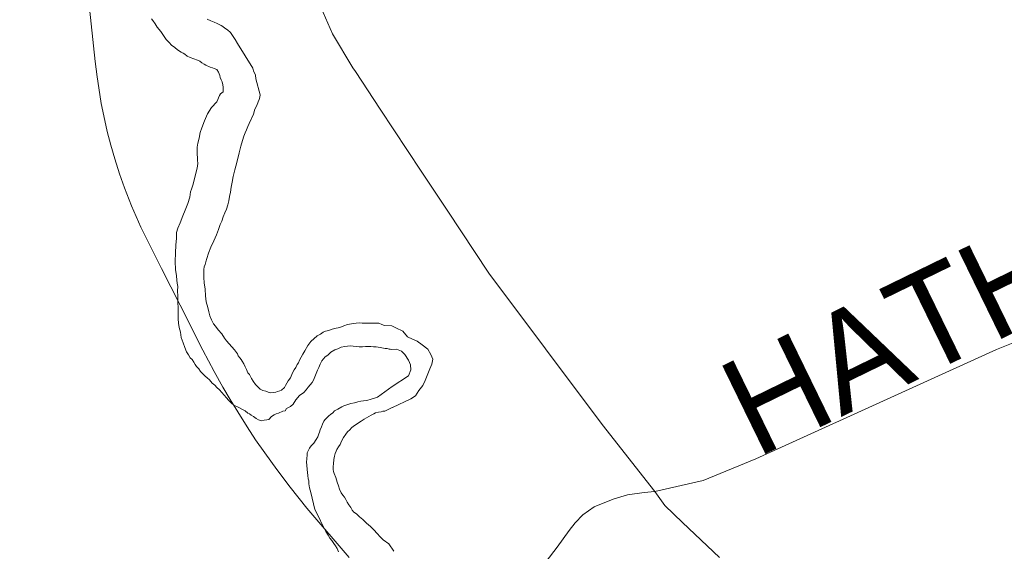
# Model space of a CAD drawing. Header units: feet. Extents: x 92 to 141.3, y -5 to 23.6.
# Tile 157 of 256: x 126.742 to 127.902, y 3.362 to 3.988. Entities that reach past the tile are written whole.
import ezdxf

# ---------------------------------------------------------------- set-up
doc = ezdxf.new("R2010")
doc.units = ezdxf.units.FT
doc.header["$MEASUREMENT"] = 0
doc.linetypes.add('CUY - Design$0$DGN1', pattern=[2231.760665, 0, -2231.760665])
for name, color, linetype, lineweight in [('CUY - Design$0$GM_X_City_Street', 7, 'Continuous', 0), ('CUY - Design$0$GM_X_Corporation', 7, 'CUY - Design$0$DGN1', 13), ('CUY - Design$0$GM_X_Major_River', 5, 'Continuous', 13), ('CUY - Design$0$GM_X_Rail_Line', 7, 'Continuous', 13)]:
    doc.layers.add(name, color=color, linetype=linetype, lineweight=lineweight)
doc.layers.add('TX_X_20', color=7, linetype='Continuous')
doc.styles.add('CUY - Design$0$Styledgn030', font='dgn030.shx')

msp = doc.modelspace()

# ---------------------------------------------------------------- linework, layer by layer
at = {"layer": 'CUY - Design$0$GM_X_City_Street', "flags": 128}
for points in [[(127.135, 3.9314), (127.111, 3.9715), (127.0917, 4.0158), (127.0805, 4.0555), (127.07, 4.0968), (127.0655, 4.1219)], [(127.1671, 3.8826), (127.1378, 3.9268), (127.135, 3.9314)], [(127.2155, 3.8096), (127.1671, 3.8826)], [(127.4905, 3.4322), (127.4286, 3.5111), (127.295, 3.6895), (127.2461, 3.7635), (127.2155, 3.8096)], [(127.4905, 3.4322), (127.5475, 3.4452), (127.6094, 3.4707), (127.799, 3.5566), (127.893, 3.5994), (127.9383, 3.6174), (127.9488, 3.6231), (127.9637, 3.624), (128.014, 3.6252), (128.2125, 3.6259), (128.3235, 3.6271)], [(127.2841, 3.2227), (127.2873, 3.237), (127.2972, 3.2619), (127.3134, 3.2892), (127.3299, 3.3055), (127.3627, 3.3495), (127.3754, 3.3664), (127.3896, 3.3862), (127.3967, 3.395), (127.4057, 3.4046), (127.4192, 3.4141), (127.4413, 3.4231), (127.4584, 3.4282), (127.4782, 3.4309), (127.4905, 3.4322)], [(127.5669, 3.3541), (127.5231, 3.3956), (127.5022, 3.4156), (127.4905, 3.4322)]]:
    msp.add_lwpolyline(points, dxfattribs=at)
at = {"layer": 'CUY - Design$0$GM_X_Corporation', "flags": 128}
for points in [[(125.6159, 5.9544), (125.6262, 5.9587), (125.6459, 5.9601), (125.6839, 5.956), (125.7231, 5.9461), (125.7748, 5.9256), (125.8141, 5.9066), (125.8456, 5.8941), (125.8696, 5.8832), (125.894, 5.8682), (125.9128, 5.8499), (125.9312, 5.8191), (125.9446, 5.8036), (125.962, 5.7959), (125.9871, 5.7925), (126.0011, 5.7959), (126.0088, 5.8067), (126.0136, 5.8188), (126.0133, 5.8435), (126.0173, 5.8551), (126.0267, 5.8606), (126.046, 5.8649), (126.0744, 5.8644), (126.1322, 5.8563), (126.1466, 5.8544), (126.1746, 5.8551), (126.1998, 5.8517), (126.2246, 5.8416), (126.2432, 5.8315), (126.2723, 5.8099), (126.246, 5.6937), (126.2338, 5.6812), (126.2179, 5.6596), (126.2095, 5.6385), (126.2098, 5.6178), (126.2124, 5.6009), (126.2256, 5.5656), (126.2449, 5.5332), (126.2595, 5.5152), (126.2703, 5.5079), (126.2818, 5.5055), (126.2945, 5.5106), (126.31, 5.5228), (126.3223, 5.5361), (126.3389, 5.5577), (126.3462, 5.5698), (126.3589, 5.574), (126.3733, 5.5709), (126.3821, 5.5644), (126.3892, 5.5541), (126.3889, 5.5393), (126.3908, 5.5191), (126.3946, 5.5076), (126.4034, 5.4969), (126.4171, 5.4905), (126.4385, 5.489), (126.4929, 5.4826), (126.5022, 5.4617), (126.5131, 5.4424), (126.5449, 5.3986), (126.5678, 5.3761), (126.5795, 5.3601), (126.5937, 5.3384), (126.6043, 5.3158), (126.619, 5.2846), (126.6522, 5.2243), (126.6598, 5.2083), (126.6653, 5.1985), (126.6719, 5.1932), (126.6806, 5.192), (126.697, 5.1984), (126.7118, 5.2023), (126.7291, 5.2041), (126.7382, 5.2005), (126.7473, 5.1936), (126.7524, 5.1825), (126.7562, 5.1697), (126.7563, 5.1586), (126.7544, 5.1433), (126.7521, 5.1293), (126.7469, 5.116), (126.7417, 5.1056), (126.7385, 5.0949), (126.7394, 5.0854), (126.742, 5.0735), (126.7479, 5.0603), (126.7588, 5.046), (126.7734, 5.0317), (126.7887, 5.024), (126.8069, 5.0168), (126.8329, 5.0121), (126.8473, 5.0077), (126.8615, 4.9971), (126.8686, 4.9865), (126.8707, 4.9766), (126.8717, 4.9618), (126.8711, 4.9473), (126.8675, 4.93), (126.8645, 4.9118), (126.8596, 4.9002), (126.8523, 4.8902), (126.838, 4.8801), (126.8229, 4.8672), (126.8091, 4.8526), (126.7916, 4.8355), (126.7803, 4.8164), (126.7739, 4.7994), (126.7691, 4.7845), (126.7656, 4.768), (126.7686, 4.7531), (126.7867, 4.6762), (126.7937, 4.6461), (126.7996, 4.6326), (126.8433, 4.4783), (126.8547, 4.4463), (126.873, 4.399), (126.8815, 4.3735), (126.8926, 4.3369), (126.902, 4.3032), (126.9077, 4.2735), (126.9114, 4.2402), (126.9156, 4.1956), (126.9151, 4.1655), (126.9178, 4.1367), (126.9156, 4.1123), (126.9088, 4.0615), (126.9025, 4.0387), (126.9055, 4.0247), (126.9103, 4.0008), (126.9175, 3.9836), (126.9312, 3.9722), (126.9515, 3.9641), (126.9701, 3.9528), (126.9822, 3.9372), (126.9906, 3.9225), (126.9928, 3.9076), (126.9874, 3.8754), (126.9803, 3.8526), (126.9679, 3.8129), (126.9573, 3.7719), (126.9456, 3.7438), (126.9409, 3.7243), (126.9402, 3.7111), (126.9423, 3.6748), (126.9442, 3.6517), (126.9473, 3.6295), (126.9574, 3.6102), (126.9751, 3.5778), (126.9885, 3.5532), (127.0035, 3.5344), (127.0152, 3.5184), (127.0251, 3.5201), (127.0415, 3.529), (127.0504, 3.5414), (127.0625, 3.563), (127.0726, 3.5858), (127.0983, 3.6067), (127.1208, 3.6144), (127.1426, 3.6204), (127.1615, 3.6202), (127.1748, 3.6162), (127.185, 3.6109), (127.1931, 3.6051), (127.2046, 3.5972), (127.2088, 3.5874), (127.2084, 3.579), (127.2066, 3.5697), (127.2035, 3.5627), (127.1984, 3.5556), (127.1922, 3.5516), (127.1849, 3.5472), (127.1784, 3.5444), (127.153, 3.5363), (127.1325, 3.5258), (127.1141, 3.512), (127.1003, 3.4941), (127.0923, 3.4734), (127.0943, 3.4425), (127.102, 3.4199), (127.1129, 3.3965), (127.123, 3.3805), (127.1413, 3.36), (127.1601, 3.3429), (127.1784, 3.3258), (127.2184, 3.2982), (127.2471, 3.2683), (127.2695, 3.2444), (127.2808, 3.2385), (127.2914, 3.242), (127.3044, 3.251), (127.3233, 3.27), (127.3475, 3.292), (127.3723, 3.3099), (127.3942, 3.3215), (127.4205, 3.3254), (127.4392, 3.3188), (127.446, 3.3111), (127.4529, 3.2939), (127.4567, 3.2544), (127.4567, 3.2019), (127.4565, 3.1734), (127.4577, 3.1359), (127.4595, 3.1144), (127.4661, 3.0943), (127.4738, 3.0833), (127.4888, 3.0734), (127.5079, 3.0655), (127.5253, 3.0638), (127.5488, 3.0631), (127.5783, 3.0704), (127.6045, 3.0772), (127.626, 3.0892), (127.6529, 3.1047), (127.677, 3.113), (127.702, 3.1177), (127.7239, 3.1178), (127.7475, 3.1117), (127.77, 3.0986), (127.7936, 3.0776), (127.8095, 3.0631), (127.8326, 3.0442), (127.8602, 3.011), (127.8826, 2.9854), (127.8987, 2.9639), (127.9248, 2.9228), (127.9412, 2.8901), (127.9442, 2.8827), (127.9441, 2.8683), (127.9417, 2.8641), (127.9386, 2.8586), (127.9289, 2.8489), (127.8888, 2.8191), (127.877, 2.8098), (127.8686, 2.8001), (127.8652, 2.7885), (127.8654, 2.7777), (127.8689, 2.7671), (127.8825, 2.7339), (127.8904, 2.7114), (127.8936, 2.6953), (127.8874, 2.6673), (127.8857, 2.626), (127.8717, 2.5934), (127.8602, 2.5802), (127.833, 2.5682), (127.8096, 2.5538), (127.7746, 2.5352), (127.7478, 2.5167), (127.7277, 2.5002), (127.7116, 2.482), (127.7091, 2.4684), (127.7124, 2.4465), (127.7202, 2.4123), (127.728, 2.3929), (127.7518, 2.3661), (127.7719, 2.3318), (127.7867, 2.2939), (127.7982, 2.2592), (127.8056, 2.2307), (127.8236, 2.1235), (127.8313, 2.0929), (127.8363, 2.0756), (127.8482, 2.0517), (127.8658, 2.0104), (127.8757, 1.9889), (127.888, 1.9526), (127.8949, 1.9341), (127.9044, 1.9151), (127.9175, 1.8973), (127.9344, 1.8817), (127.9541, 1.8643), (127.9763, 1.8482), (127.987, 1.8454), (128.0035, 1.8445), (128.0211, 1.8388), (128.0405, 1.833), (128.0598, 1.8243), (128.082, 1.814), (128.0935, 1.8057), (128.1198, 1.7979), (128.1412, 1.7954), (128.1593, 1.7942), (128.1786, 1.7909), (128.2037, 1.7797), (128.2173, 1.7661), (128.2234, 1.7496), (128.2308, 1.729), (128.2365, 1.6939), (128.2394, 1.6844), (128.2489, 1.6737), (128.2632, 1.6663), (128.276, 1.6609), (128.311, 1.6621), (128.3278, 1.6646), (128.3492, 1.6729), (128.392, 1.6861), (128.4043, 1.6885), (128.4212, 1.6914), (128.434, 1.6918), (128.4516, 1.689), (128.4821, 1.6786), (128.494, 1.6733), (128.5047, 1.6692), (128.5216, 1.6625), (128.5322, 1.6551), (128.5532, 1.6411), (128.568, 1.6308), (128.5742, 1.6188), (128.5767, 1.6113), (128.5792, 1.6023), (128.5805, 1.5911), (128.5855, 1.5751), (128.6128, 1.5166), (128.6231, 1.4986), (128.6297, 1.485), (128.6389, 1.4702), (128.6464, 1.4554), (128.6568, 1.4398), (128.6771, 1.4127), (128.6953, 1.3919), (128.7117, 1.3733), (128.7245, 1.3539), (128.7314, 1.337), (128.7372, 1.3155), (128.7367, 1.2986), (128.7301, 1.2871), (128.7215, 1.2747), (128.719, 1.2656), (128.719, 1.2586), (128.7223, 1.2512), (128.7309, 1.2413), (128.7408, 1.2314), (128.7535, 1.2231), (128.7634, 1.2132), (128.7683, 1.2074), (128.7741, 1.1963), (128.7806, 1.1748), (128.7835, 1.1587), (128.7835, 1.1356), (128.7798, 1.1224), (128.7765, 1.1059), (128.7756, 1.0931), (128.776, 1.0412), (128.776, 1.0234), (128.7727, 1.0127), (128.7681, 1.0032), (128.7607, 0.9954), (128.7504, 0.9863), (128.7381, 0.9743), (128.7274, 0.9624), (128.7204, 0.9504), (128.7187, 0.9421), (128.7171, 0.9347), (128.7179, 0.9157), (128.7194, 0.8765), (127.6813, 0.87), (127.2255, 0.8704), (126.7276, 0.873), (126.2974, 0.865), (125.8123, 0.8588), (125.5244, 0.8537), (125.1902, 0.8502), (125.1891, 1.4256), (125.1865, 1.6401), (125.1755, 2.2111), (125.1727, 2.4157), (125.171, 2.4871), (125.1672, 2.5609), (125.1646, 2.6467), (125.1615, 2.8333), (125.0376, 2.8304), (125.0288, 3.3634), (125.0089, 4.5011), (124.9996, 5.0091), (125.5956, 5.0312), (125.5913, 5.4607), (125.5632, 5.4687), (125.5157, 5.488), (125.4544, 5.5137), (125.6159, 5.9544)], [(126.4101, 5.8362), (126.4139, 5.8347), (126.475, 5.8158), (126.5372, 5.7966), (126.5431, 5.7942), (126.6211, 5.7599), (126.6343, 5.7525), (126.6435, 5.7471), (126.6588, 5.7242), (126.6988, 5.6707), (127.1585, 5.66), (127.2426, 5.4605), (127.2101, 5.4436), (127.2428, 5.3803), (127.2709, 5.395), (127.2921, 5.3513), (127.3078, 5.3479), (127.3414, 5.2834), (127.359, 5.2528), (127.3731, 5.2296), (127.3867, 5.2092), (127.4016, 5.1877), (127.4237, 5.1597), (127.4449, 5.1329), (127.4728, 5.1005), (127.4993, 5.075), (127.5339, 5.0419), (127.6346, 4.9587), (128.4524, 4.299), (129.171, 3.7235), (129.2004, 3.7002), (129.2143, 3.6882), (129.2319, 3.6712), (129.2547, 3.6494), (129.2754, 3.6276), (129.299, 3.6004), (129.3308, 3.5644), (129.3809, 3.4981), (129.4408, 3.4177), (129.4414, 3.4066), (129.4347, 0.8849), (128.7194, 0.8765), (128.7179, 0.9157), (128.7171, 0.9347), (128.7187, 0.9421), (128.7204, 0.9504), (128.7274, 0.9624), (128.7381, 0.9743), (128.7504, 0.9863), (128.7607, 0.9954), (128.7681, 1.0032), (128.7727, 1.0127), (128.776, 1.0234), (128.776, 1.0412), (128.7756, 1.0931), (128.7765, 1.1059), (128.7798, 1.1224), (128.7835, 1.1356), (128.7835, 1.1587), (128.7806, 1.1748), (128.7741, 1.1963), (128.7683, 1.2074), (128.7634, 1.2132), (128.7535, 1.2231), (128.7408, 1.2314), (128.7309, 1.2413), (128.7223, 1.2512), (128.719, 1.2586), (128.719, 1.2656), (128.7215, 1.2747), (128.7301, 1.2871), (128.7367, 1.2986), (128.7372, 1.3155), (128.7314, 1.337), (128.7245, 1.3539), (128.7117, 1.3733), (128.6953, 1.3919), (128.6771, 1.4127), (128.6568, 1.4398), (128.6464, 1.4554), (128.6389, 1.4702), (128.6297, 1.485), (128.6231, 1.4986), (128.6128, 1.5166), (128.5855, 1.5751), (128.5805, 1.5911), (128.5792, 1.6023), (128.5767, 1.6113), (128.5742, 1.6188), (128.568, 1.6308), (128.5532, 1.6411), (128.5322, 1.6551), (128.5216, 1.6625), (128.5047, 1.6692), (128.494, 1.6733), (128.4821, 1.6786), (128.4516, 1.689), (128.434, 1.6918), (128.4212, 1.6914), (128.4043, 1.6885), (128.392, 1.6861), (128.3492, 1.6729), (128.3278, 1.6646), (128.311, 1.6621), (128.276, 1.6609), (128.2632, 1.6663), (128.2489, 1.6737), (128.2394, 1.6844), (128.2365, 1.6939), (128.2308, 1.729), (128.2234, 1.7496), (128.2173, 1.7661), (128.2037, 1.7797), (128.1786, 1.7909), (128.1593, 1.7942), (128.1412, 1.7954), (128.1198, 1.7979), (128.0935, 1.8057), (128.082, 1.814), (128.0598, 1.8243), (128.0405, 1.833), (128.0211, 1.8388), (128.0035, 1.8445), (127.987, 1.8454), (127.9763, 1.8482), (127.9541, 1.8643), (127.9344, 1.8817), (127.9175, 1.8973), (127.9044, 1.9151), (127.8949, 1.9341), (127.888, 1.9526), (127.8757, 1.9889), (127.8658, 2.0104), (127.8482, 2.0517), (127.8363, 2.0756), (127.8313, 2.0929), (127.8236, 2.1235), (127.8056, 2.2307), (127.7982, 2.2592), (127.7867, 2.2939), (127.7719, 2.3318), (127.7518, 2.3661), (127.728, 2.3929), (127.7202, 2.4123), (127.7124, 2.4465), (127.7091, 2.4684), (127.7116, 2.482), (127.7277, 2.5002), (127.7478, 2.5167), (127.7746, 2.5352), (127.8096, 2.5538), (127.833, 2.5682), (127.8602, 2.5802), (127.8717, 2.5934), (127.8857, 2.626), (127.8874, 2.6673), (127.8936, 2.6953), (127.8904, 2.7114), (127.8825, 2.7339), (127.8689, 2.7671), (127.8654, 2.7777), (127.8652, 2.7885), (127.8686, 2.8001), (127.877, 2.8098), (127.8888, 2.8191), (127.9289, 2.8489), (127.9386, 2.8586), (127.9417, 2.8641), (127.9441, 2.8683), (127.9442, 2.8827), (127.9412, 2.8901), (127.9248, 2.9228), (127.8987, 2.9639), (127.8826, 2.9854), (127.8602, 3.011), (127.8326, 3.0442), (127.8095, 3.0631), (127.7936, 3.0776), (127.77, 3.0986), (127.7475, 3.1117), (127.7239, 3.1178), (127.702, 3.1177), (127.677, 3.113), (127.6529, 3.1047), (127.626, 3.0892), (127.6045, 3.0772), (127.5783, 3.0704), (127.5488, 3.0631), (127.5253, 3.0638), (127.5079, 3.0655), (127.4888, 3.0734), (127.4738, 3.0833), (127.4661, 3.0943), (127.4595, 3.1144), (127.4577, 3.1359), (127.4565, 3.1734), (127.4567, 3.2019), (127.4567, 3.2544), (127.4529, 3.2939), (127.446, 3.3111), (127.4392, 3.3188), (127.4205, 3.3254), (127.3942, 3.3215), (127.3723, 3.3099), (127.3475, 3.292), (127.3233, 3.27), (127.3044, 3.251), (127.2914, 3.242), (127.2808, 3.2385), (127.2695, 3.2444), (127.2471, 3.2683), (127.2184, 3.2982), (127.1784, 3.3258), (127.1601, 3.3429), (127.1413, 3.36), (127.123, 3.3805), (127.1129, 3.3965), (127.102, 3.4199), (127.0943, 3.4425), (127.0923, 3.4734), (127.1003, 3.4941), (127.1141, 3.512), (127.1325, 3.5258), (127.153, 3.5363), (127.1784, 3.5444), (127.1849, 3.5472), (127.1922, 3.5516), (127.1984, 3.5556), (127.2035, 3.5627), (127.2066, 3.5697), (127.2084, 3.579), (127.2088, 3.5874), (127.2046, 3.5972), (127.1931, 3.6051), (127.185, 3.6109), (127.1748, 3.6162), (127.1615, 3.6202), (127.1426, 3.6204), (127.1208, 3.6144), (127.0983, 3.6067), (127.0726, 3.5858), (127.0625, 3.563), (127.0504, 3.5414), (127.0415, 3.529), (127.0251, 3.5201), (127.0152, 3.5184), (127.0035, 3.5344), (126.9885, 3.5532), (126.9751, 3.5778), (126.9574, 3.6102), (126.9473, 3.6295), (126.9442, 3.6517), (126.9423, 3.6748), (126.9402, 3.7111), (126.9409, 3.7243), (126.9456, 3.7438), (126.9573, 3.7719), (126.9679, 3.8129), (126.9803, 3.8526), (126.9874, 3.8754), (126.9928, 3.9076), (126.9906, 3.9225), (126.9822, 3.9372), (126.9701, 3.9528), (126.9515, 3.9641), (126.9312, 3.9722), (126.9175, 3.9836), (126.9103, 4.0008), (126.9055, 4.0247), (126.9025, 4.0387), (126.9088, 4.0615), (126.9156, 4.1123), (126.9178, 4.1367), (126.9151, 4.1655), (126.9156, 4.1956), (126.9114, 4.2402), (126.9077, 4.2735), (126.902, 4.3032), (126.8926, 4.3369), (126.8815, 4.3735), (126.873, 4.399), (126.8547, 4.4463), (126.8433, 4.4783), (126.7996, 4.6326), (126.7937, 4.6461), (126.7867, 4.6762), (126.7686, 4.7531), (126.7656, 4.768), (126.7691, 4.7845), (126.7739, 4.7994), (126.7803, 4.8164), (126.7916, 4.8355), (126.8091, 4.8526), (126.8229, 4.8672), (126.838, 4.8801), (126.8523, 4.8902), (126.8596, 4.9002), (126.8645, 4.9118), (126.8675, 4.93), (126.8711, 4.9473), (126.8717, 4.9618), (126.8707, 4.9766), (126.8686, 4.9865), (126.8615, 4.9971), (126.8473, 5.0077), (126.8329, 5.0121), (126.8069, 5.0168), (126.7887, 5.024), (126.7734, 5.0317), (126.7588, 5.046), (126.7479, 5.0603), (126.742, 5.0735), (126.7394, 5.0854), (126.7385, 5.0949), (126.7417, 5.1056), (126.7469, 5.116), (126.7521, 5.1293), (126.7544, 5.1433), (126.7563, 5.1586), (126.7562, 5.1697), (126.7524, 5.1825), (126.7473, 5.1936), (126.7382, 5.2005), (126.7291, 5.2041), (126.7118, 5.2023), (126.697, 5.1984), (126.6806, 5.192), (126.6719, 5.1932), (126.6653, 5.1985), (126.6598, 5.2083), (126.6522, 5.2243), (126.619, 5.2846), (126.6043, 5.3158), (126.5937, 5.3384), (126.5795, 5.3601), (126.5678, 5.3761), (126.5449, 5.3986), (126.5131, 5.4424), (126.5022, 5.4617), (126.4929, 5.4826), (126.4385, 5.489), (126.4171, 5.4905), (126.4034, 5.4969), (126.3946, 5.5076), (126.3908, 5.5191), (126.3889, 5.5393), (126.3892, 5.5541), (126.3821, 5.5644), (126.3733, 5.5709), (126.3589, 5.574), (126.3462, 5.5698), (126.3389, 5.5577), (126.3223, 5.5361), (126.31, 5.5228), (126.2945, 5.5106), (126.2818, 5.5055), (126.2703, 5.5079), (126.2595, 5.5152), (126.2449, 5.5332), (126.2256, 5.5656), (126.2124, 5.6009), (126.2098, 5.6178), (126.2095, 5.6385), (126.2179, 5.6596), (126.2338, 5.6812), (126.246, 5.6937), (126.3962, 5.6994), (126.3905, 5.8103), (126.4101, 5.8362)]]:
    msp.add_lwpolyline(points, dxfattribs=at)
at = {"layer": 'CUY - Design$0$GM_X_Major_River', "flags": 128}
for points in [[(126.8978, 3.9891), (126.8991, 3.9871), (126.902, 3.983), (126.9045, 3.9793), (126.9087, 3.974), (126.9117, 3.9695), (126.915, 3.9646), (126.9184, 3.9613), (126.9213, 3.958), (126.9251, 3.9552), (126.9284, 3.9524), (126.9326, 3.9499), (126.9351, 3.9487), (126.9371, 3.9475), (126.9396, 3.9451), (126.9434, 3.9435), (126.9517, 3.9403), (126.9546, 3.9391), (126.9571, 3.937), (126.9596, 3.9358), (126.9616, 3.9346), (126.9666, 3.9322), (126.9695, 3.9314), (126.9716, 3.9306), (126.9745, 3.9294), (126.9766, 3.9261), (126.9783, 3.9224), (126.9787, 3.9199), (126.9796, 3.9171), (126.9809, 3.9146), (126.9818, 3.9113), (126.9822, 3.9084), (126.9819, 3.9031), (126.979, 3.9005), (126.9778, 3.8985), (126.9746, 3.8914), (126.9685, 3.8847), (126.9637, 3.8772), (126.9601, 3.8689), (126.9569, 3.8607), (126.9549, 3.8549), (126.9537, 3.8486), (126.9522, 3.8424), (126.9514, 3.8379), (126.9515, 3.8333), (126.9515, 3.8284), (126.952, 3.8263), (126.952, 3.8226), (126.9521, 3.8185), (126.9513, 3.8131), (126.9463, 3.7932), (126.9447, 3.7883), (126.9435, 3.785), (126.9427, 3.7788), (126.9404, 3.7713), (126.9372, 3.7634), (126.9344, 3.7568), (126.9316, 3.7485), (126.9288, 3.7423), (126.9272, 3.7373), (126.9273, 3.7307), (126.9262, 3.7224), (126.9259, 3.7133), (126.9256, 3.703), (126.9258, 3.6935), (126.9271, 3.6861), (126.9276, 3.6812), (126.928, 3.6775), (126.9285, 3.6737), (126.9282, 3.6684), (126.9287, 3.6622), (126.9287, 3.656), (126.9289, 3.6473), (126.929, 3.6407), (126.929, 3.6354), (126.9295, 3.6304), (126.9304, 3.6255), (126.9317, 3.6197), (126.9326, 3.6135)], [(126.9326, 3.6135), (126.9317, 3.6197), (126.9304, 3.6255), (126.9295, 3.6304), (126.929, 3.6354), (126.929, 3.6407), (126.9289, 3.6473), (126.9287, 3.656), (126.9287, 3.6622), (126.9282, 3.6684), (126.9285, 3.6737), (126.928, 3.6775), (126.9276, 3.6812), (126.9271, 3.6861), (126.9258, 3.6935), (126.9256, 3.703), (126.9259, 3.7133), (126.9262, 3.7224), (126.9273, 3.7307), (126.9272, 3.7373), (126.9288, 3.7423), (126.9316, 3.7485), (126.9344, 3.7568), (126.9372, 3.7634), (126.9404, 3.7713), (126.9427, 3.7788), (126.9435, 3.785), (126.9447, 3.7883), (126.9463, 3.7932), (126.9513, 3.8131), (126.9521, 3.8185), (126.952, 3.8226), (126.952, 3.8263), (126.9515, 3.8284), (126.9515, 3.8333), (126.9514, 3.8379), (126.9522, 3.8424), (126.9537, 3.8486), (126.9549, 3.8549), (126.9569, 3.8607), (126.9601, 3.8689), (126.9637, 3.8772), (126.9685, 3.8847), (126.9746, 3.8914), (126.9778, 3.8985), (126.979, 3.9005), (126.9819, 3.9031), (126.9822, 3.9084), (126.9818, 3.9113), (126.9809, 3.9146), (126.9796, 3.9171), (126.9787, 3.9199), (126.9783, 3.9224), (126.9766, 3.9261), (126.9745, 3.9294), (126.9716, 3.9306), (126.9695, 3.9314), (126.9666, 3.9322), (126.9616, 3.9346), (126.9596, 3.9358), (126.9571, 3.937), (126.9546, 3.9391), (126.9517, 3.9403), (126.9434, 3.9435), (126.9396, 3.9451), (126.9371, 3.9475), (126.9351, 3.9487), (126.9326, 3.9499), (126.9284, 3.9524), (126.9251, 3.9552), (126.9213, 3.958), (126.9184, 3.9613), (126.915, 3.9646), (126.9117, 3.9695), (126.9087, 3.974), (126.9045, 3.9793), (126.902, 3.983), (126.8991, 3.9871), (126.8978, 3.9891)], [(126.9909, 3.7847), (126.9917, 3.7905), (126.9928, 3.7967), (126.994, 3.8033), (126.9959, 3.8112), (126.9983, 3.8199), (127.001, 3.8311), (127.003, 3.8389), (127.0049, 3.8455), (127.0065, 3.8509), (127.0081, 3.8547), (127.0097, 3.8584), (127.0113, 3.8621), (127.0129, 3.8655), (127.0177, 3.8767), (127.0193, 3.8825), (127.0217, 3.887), (127.0233, 3.8912), (127.0245, 3.8941), (127.0253, 3.8966), (127.0256, 3.8995), (127.0206, 3.9185), (127.0201, 3.9227), (127.0179, 3.9279), (127.0172, 3.9309), (126.9991, 3.96), (126.9964, 3.9645), (126.9908, 3.9729), (126.9871, 3.9762), (126.9841, 3.9782), (126.9816, 3.9798), (126.9796, 3.981), (126.9775, 3.9823), (126.975, 3.9835), (126.9713, 3.9851), (126.9675, 3.9867), (126.9634, 3.9887)], [(126.9634, 3.9887), (126.9675, 3.9867), (126.9713, 3.9851), (126.975, 3.9835), (126.9775, 3.9823), (126.9796, 3.981), (126.9816, 3.9798), (126.9841, 3.9782), (126.9871, 3.9762), (126.9908, 3.9729), (126.9964, 3.9645), (126.9991, 3.96), (127.0172, 3.9309), (127.0179, 3.9279), (127.0201, 3.9227), (127.0206, 3.9185), (127.0256, 3.8995), (127.0253, 3.8966), (127.0245, 3.8941), (127.0233, 3.8912), (127.0217, 3.887), (127.0193, 3.8825), (127.0177, 3.8767), (127.0129, 3.8655), (127.0113, 3.8621), (127.0097, 3.8584), (127.0081, 3.8547), (127.0065, 3.8509), (127.0049, 3.8455), (127.003, 3.8389), (127.001, 3.8311), (126.9983, 3.8199), (126.9959, 3.8112), (126.994, 3.8033), (126.9928, 3.7967), (126.9917, 3.7905), (126.9909, 3.7847)], [(127.1806, 3.6271), (127.172, 3.6276), (127.1691, 3.6288), (127.1654, 3.6304), (127.1617, 3.6303), (127.1592, 3.6303), (127.1563, 3.6303), (127.1526, 3.6306), (127.1489, 3.6306), (127.146, 3.6305), (127.1427, 3.6309), (127.1386, 3.6305), (127.1332, 3.6296), (127.1287, 3.6287), (127.1242, 3.6274), (127.1197, 3.6253), (127.1131, 3.624), (127.1094, 3.6231), (127.1065, 3.6218), (127.1028, 3.6209), (127.1, 3.6197), (127.0967, 3.6176), (127.093, 3.6155), (127.0853, 3.6088), (127.082, 3.6042), (127.0784, 3.598), (127.076, 3.5938), (127.074, 3.5905), (127.072, 3.5867), (127.0708, 3.5838), (127.0691, 3.5817), (127.0675, 3.578), (127.0659, 3.5755), (127.0639, 3.5718), (127.0615, 3.566), (127.0587, 3.5626), (127.0571, 3.5597), (127.0555, 3.5568), (127.0543, 3.5547), (127.051, 3.5514), (127.049, 3.5505), (127.0461, 3.5497), (127.044, 3.5492), (127.0411, 3.5488), (127.0383, 3.5483), (127.035, 3.5491), (127.0325, 3.5503), (127.0287, 3.5511), (127.0258, 3.5527), (127.0229, 3.5552), (127.02, 3.558), (127.0175, 3.5621), (127.0153, 3.5654), (127.0132, 3.5699), (127.0111, 3.572), (127.0094, 3.5757), (127.0082, 3.5789), (127.0065, 3.5826), (127.0044, 3.5855), (127.0031, 3.5876), (127.0018, 3.5896), (126.9997, 3.592), (126.9989, 3.5941), (126.9955, 3.599), (126.9922, 3.6027), (126.9859, 3.6096), (126.9838, 3.6129), (126.9804, 3.6178), (126.9762, 3.6227), (126.9729, 3.6268), (126.9708, 3.6297), (126.9695, 3.6321), (126.9682, 3.6342), (126.9665, 3.6391), (126.9652, 3.6436), (126.9639, 3.649), (126.9622, 3.6556), (126.9612, 3.6626), (126.9607, 3.6704), (126.9598, 3.6778), (126.9593, 3.6844), (126.9592, 3.6898), (126.9592, 3.6935), (126.9599, 3.6968), (126.9607, 3.6997), (126.9615, 3.7026), (126.9627, 3.7068), (126.9647, 3.713), (126.9675, 3.72), (126.9711, 3.7275), (126.9743, 3.7346), (126.9767, 3.7408), (126.9786, 3.7466), (126.9806, 3.7507), (126.9822, 3.7557), (126.9842, 3.7603), (126.9862, 3.7648), (126.9874, 3.7698), (126.9886, 3.7744), (126.9897, 3.7797), (126.9909, 3.7847)], [(126.9909, 3.7847), (126.9897, 3.7797), (126.9886, 3.7744), (126.9874, 3.7698), (126.9862, 3.7648), (126.9842, 3.7603), (126.9822, 3.7557), (126.9806, 3.7507), (126.9786, 3.7466), (126.9767, 3.7408), (126.9743, 3.7346), (126.9711, 3.7275), (126.9675, 3.72), (126.9647, 3.713), (126.9627, 3.7068), (126.9615, 3.7026), (126.9607, 3.6997), (126.9599, 3.6968), (126.9592, 3.6935), (126.9592, 3.6898), (126.9593, 3.6844), (126.9598, 3.6778), (126.9607, 3.6704), (126.9612, 3.6626), (126.9622, 3.6556), (126.9639, 3.649), (126.9652, 3.6436), (126.9665, 3.6391), (126.9682, 3.6342), (126.9695, 3.6321), (126.9708, 3.6297), (126.9729, 3.6268), (126.9762, 3.6227), (126.9804, 3.6178), (126.9838, 3.6129), (126.9859, 3.6096), (126.9922, 3.6027), (126.9955, 3.599), (126.9989, 3.5941), (126.9997, 3.592), (127.0018, 3.5896), (127.0031, 3.5876), (127.0044, 3.5855), (127.0065, 3.5826), (127.0082, 3.5789), (127.0094, 3.5757), (127.0111, 3.572), (127.0132, 3.5699), (127.0153, 3.5654), (127.0175, 3.5621), (127.02, 3.558), (127.0229, 3.5552), (127.0258, 3.5527), (127.0287, 3.5511), (127.0325, 3.5503), (127.035, 3.5491), (127.0383, 3.5483), (127.0411, 3.5488), (127.044, 3.5492), (127.0461, 3.5497), (127.049, 3.5505), (127.051, 3.5514), (127.0543, 3.5547), (127.0555, 3.5568), (127.0571, 3.5597), (127.0587, 3.5626), (127.0615, 3.566), (127.0639, 3.5718), (127.0659, 3.5755), (127.0675, 3.578), (127.0691, 3.5817), (127.0708, 3.5838), (127.072, 3.5867), (127.074, 3.5905), (127.076, 3.5938), (127.0784, 3.598), (127.082, 3.6042), (127.0853, 3.6088), (127.093, 3.6155), (127.0967, 3.6176), (127.1, 3.6197), (127.1028, 3.6209), (127.1065, 3.6218), (127.1094, 3.6231), (127.1131, 3.624), (127.1197, 3.6253), (127.1242, 3.6274), (127.1287, 3.6287), (127.1332, 3.6296), (127.1386, 3.6305), (127.1427, 3.6309), (127.146, 3.6305), (127.1489, 3.6306), (127.1526, 3.6306), (127.1563, 3.6303), (127.1592, 3.6303), (127.1617, 3.6303), (127.1654, 3.6304), (127.1691, 3.6288), (127.172, 3.6276), (127.1806, 3.6271)], [(127.1939, 3.621), (127.1853, 3.6248), (127.1806, 3.6271)], [(127.1939, 3.621), (127.1994, 3.6142), (127.2052, 3.6117), (127.2106, 3.6093), (127.2164, 3.6048), (127.2231, 3.5999), (127.2268, 3.5933), (127.2289, 3.588), (127.2277, 3.5822), (127.2257, 3.5768), (127.2224, 3.5689), (127.22, 3.5627), (127.2172, 3.5569), (127.2127, 3.5511), (127.2086, 3.5449), (127.2032, 3.5411), (127.1816, 3.5312)], [(126.9326, 3.6135), (126.9348, 3.6074), (126.9369, 3.6016), (126.939, 3.5967), (126.9412, 3.593), (126.9433, 3.5897), (126.9454, 3.5877), (126.9475, 3.5844), (126.9491, 3.5819), (126.9508, 3.5795), (126.9533, 3.5766), (126.9554, 3.5734), (126.9584, 3.5705), (126.9609, 3.5681), (126.9634, 3.566), (126.9659, 3.5636), (126.9692, 3.5599), (126.9722, 3.5575), (126.9747, 3.5546), (126.9776, 3.5517), (126.986, 3.5424), (126.9885, 3.5395), (126.9914, 3.5366), (126.9947, 3.5338), (126.9997, 3.5314), (127.0047, 3.5285), (127.008, 3.5273), (127.011, 3.5245), (127.013, 3.5237), (127.0151, 3.5221), (127.018, 3.5205), (127.0209, 3.518), (127.0239, 3.5164), (127.0268, 3.5152), (127.0305, 3.5161), (127.0337, 3.5165), (127.0358, 3.5169), (127.0391, 3.5203), (127.0423, 3.5224), (127.0444, 3.5237), (127.0472, 3.5245), (127.0522, 3.5266), (127.055, 3.5271), (127.0567, 3.53), (127.0616, 3.5321), (127.0644, 3.535), (127.0677, 3.54), (127.0721, 3.545), (127.077, 3.5488), (127.0799, 3.5517), (127.0823, 3.5551), (127.0847, 3.5576), (127.0868, 3.5605), (127.0884, 3.5634), (127.0932, 3.575), (127.0948, 3.5783), (127.0964, 3.5821), (127.0984, 3.5862), (127.1024, 3.5908), (127.1053, 3.5929), (127.1089, 3.5963), (127.1135, 3.5988), (127.1171, 3.6001), (127.1212, 3.6022), (127.1254, 3.6031), (127.1286, 3.6035), (127.1319, 3.6036), (127.1352, 3.6032), (127.1386, 3.6028), (127.1423, 3.6024), (127.1464, 3.6025), (127.1497, 3.6029), (127.1526, 3.603), (127.1559, 3.603), (127.1592, 3.6026), (127.1625, 3.6027), (127.1645, 3.6023), (127.167, 3.6019), (127.1691, 3.6015), (127.1728, 3.6007), (127.1753, 3.6004), (127.1778, 3.5996), (127.1778, 3.5996), (127.179, 3.5996), (127.1809, 3.5992)], [(127.1809, 3.5992), (127.179, 3.5996), (127.1778, 3.5996), (127.1778, 3.5996), (127.1753, 3.6004), (127.1728, 3.6007), (127.1691, 3.6015), (127.167, 3.6019), (127.1645, 3.6023), (127.1625, 3.6027), (127.1592, 3.6026), (127.1559, 3.603), (127.1526, 3.603), (127.1497, 3.6029), (127.1464, 3.6025), (127.1423, 3.6024), (127.1386, 3.6028), (127.1352, 3.6032), (127.1319, 3.6036), (127.1286, 3.6035), (127.1254, 3.6031), (127.1212, 3.6022), (127.1171, 3.6001), (127.1135, 3.5988), (127.1089, 3.5963), (127.1053, 3.5929), (127.1024, 3.5908), (127.0984, 3.5862), (127.0964, 3.5821), (127.0948, 3.5783), (127.0932, 3.575), (127.0884, 3.5634), (127.0868, 3.5605), (127.0847, 3.5576), (127.0823, 3.5551), (127.0799, 3.5517), (127.077, 3.5488), (127.0721, 3.545), (127.0677, 3.54), (127.0644, 3.535), (127.0616, 3.5321), (127.0567, 3.53), (127.055, 3.5271), (127.0522, 3.5266), (127.0472, 3.5245), (127.0444, 3.5237), (127.0423, 3.5224), (127.0391, 3.5203), (127.0358, 3.5169), (127.0337, 3.5165), (127.0305, 3.5161), (127.0268, 3.5152), (127.0239, 3.5164), (127.0209, 3.518), (127.018, 3.5205), (127.0151, 3.5221), (127.013, 3.5237), (127.011, 3.5245), (127.008, 3.5273), (127.0047, 3.5285), (126.9997, 3.5314), (126.9947, 3.5338), (126.9914, 3.5366), (126.9885, 3.5395), (126.986, 3.5424), (126.9776, 3.5517), (126.9747, 3.5546), (126.9722, 3.5575), (126.9692, 3.5599), (126.9659, 3.5636), (126.9634, 3.566), (126.9609, 3.5681), (126.9584, 3.5705), (126.9554, 3.5734), (126.9533, 3.5766), (126.9508, 3.5795), (126.9491, 3.5819), (126.9475, 3.5844), (126.9454, 3.5877), (126.9433, 3.5897), (126.9412, 3.593), (126.939, 3.5967), (126.9369, 3.6016), (126.9348, 3.6074), (126.9326, 3.6135)], [(127.1923, 3.5975), (127.1864, 3.5997), (127.1809, 3.5993)], [(127.1923, 3.5975), (127.1959, 3.5935), (127.2005, 3.5869), (127.2026, 3.5812), (127.203, 3.5754), (127.2006, 3.5684), (127.1813, 3.5557)], [(127.1813, 3.5556), (127.1637, 3.5433), (127.1604, 3.542), (127.1563, 3.5407), (127.1514, 3.5394), (127.1473, 3.5389), (127.1444, 3.5385), (127.1407, 3.5376), (127.1366, 3.5367), (127.1325, 3.5359), (127.1288, 3.5346), (127.1242, 3.5329), (127.1218, 3.532), (127.1173, 3.5291), (127.1132, 3.527), (127.1112, 3.5249), (127.1087, 3.5228), (127.1067, 3.5211), (127.1042, 3.519), (127.1022, 3.5169), (127.1006, 3.5148), (127.099, 3.5115), (127.0978, 3.5082), (127.0962, 3.5049), (127.0954, 3.502), (127.0946, 3.4999), (127.0938, 3.4966), (127.0918, 3.4933), (127.089, 3.4891), (127.0857, 3.4858), (127.0837, 3.4833), (127.0825, 3.4808), (127.0809, 3.4775), (127.0809, 3.4754), (127.0806, 3.4704), (127.0802, 3.4667), (127.0807, 3.463), (127.0811, 3.4581), (127.0817, 3.451), (127.0821, 3.4469), (127.083, 3.4445), (127.083, 3.4412), (127.0835, 3.4387), (127.0839, 3.4362), (127.0852, 3.4309), (127.09, 3.4107), (127.0921, 3.4074), (127.0938, 3.4037), (127.096, 3.3996), (127.0981, 3.3947), (127.1006, 3.3898), (127.1032, 3.3849), (127.1057, 3.3808), (127.1078, 3.3771), (127.1099, 3.3742), (127.1124, 3.3709), (127.1145, 3.3681), (127.1162, 3.3648), (127.1179, 3.3611)], [(127.1179, 3.3611), (127.1162, 3.3648), (127.1145, 3.3681), (127.1124, 3.3709), (127.1099, 3.3742), (127.1078, 3.3771), (127.1057, 3.3808), (127.1032, 3.3849), (127.1006, 3.3898), (127.0981, 3.3947), (127.096, 3.3996), (127.0938, 3.4037), (127.0921, 3.4074), (127.09, 3.4107), (127.0852, 3.4309), (127.0839, 3.4362), (127.0835, 3.4387), (127.083, 3.4412), (127.083, 3.4445), (127.0821, 3.4469), (127.0817, 3.451), (127.0811, 3.4581), (127.0807, 3.463), (127.0802, 3.4667), (127.0806, 3.4704), (127.0809, 3.4754), (127.0809, 3.4775), (127.0825, 3.4808), (127.0837, 3.4833), (127.0857, 3.4858), (127.089, 3.4891), (127.0918, 3.4933), (127.0938, 3.4966), (127.0946, 3.4999), (127.0954, 3.502), (127.0962, 3.5049), (127.0978, 3.5082), (127.099, 3.5115), (127.1006, 3.5148), (127.1022, 3.5169), (127.1042, 3.519), (127.1067, 3.5211), (127.1087, 3.5228), (127.1112, 3.5249), (127.1132, 3.527), (127.1173, 3.5291), (127.1218, 3.532), (127.1242, 3.5329), (127.1288, 3.5346), (127.1325, 3.5359), (127.1366, 3.5367), (127.1407, 3.5376), (127.1444, 3.5385), (127.1473, 3.5389), (127.1514, 3.5394), (127.1563, 3.5407), (127.1604, 3.542), (127.1637, 3.5433), (127.1813, 3.5556)], [(127.1832, 3.3616), (127.1772, 3.3705), (127.1705, 3.3753), (127.1672, 3.3786), (127.1634, 3.3827), (127.1596, 3.3868), (127.1555, 3.3908), (127.1509, 3.3949), (127.1467, 3.399), (127.1425, 3.4023), (127.1392, 3.4059), (127.1359, 3.4079), (127.1342, 3.41), (127.1325, 3.4133), (127.13, 3.4165), (127.1283, 3.4194), (127.1266, 3.4227), (127.1249, 3.4252), (127.1232, 3.4276), (127.1211, 3.4305), (127.119, 3.435), (127.1181, 3.4387), (127.1164, 3.4432), (127.1147, 3.4486), (127.113, 3.4531), (127.1121, 3.4555), (127.1117, 3.458), (127.1116, 3.4617), (127.112, 3.4646), (127.1123, 3.4696), (127.1131, 3.4737), (127.1139, 3.477), (127.1151, 3.4795), (127.1159, 3.4816), (127.1179, 3.4845), (127.1199, 3.4874), (127.1215, 3.4912), (127.1239, 3.4957), (127.1264, 3.4995), (127.1284, 3.5024), (127.1312, 3.5049), (127.1333, 3.507), (127.1357, 3.5091), (127.1386, 3.5112), (127.1414, 3.5129), (127.1447, 3.515), (127.148, 3.5171), (127.1566, 3.5221), (127.1594, 3.5234), (127.1615, 3.5247), (127.1652, 3.5255), (127.1681, 3.526), (127.1701, 3.5268), (127.1726, 3.5269), (127.1813, 3.5311)], [(127.1813, 3.5311), (127.1726, 3.5269), (127.1701, 3.5268), (127.1681, 3.526), (127.1652, 3.5255), (127.1615, 3.5247), (127.1594, 3.5234), (127.1566, 3.5221), (127.148, 3.5171), (127.1447, 3.515), (127.1414, 3.5129), (127.1386, 3.5112), (127.1357, 3.5091), (127.1333, 3.507), (127.1312, 3.5049), (127.1284, 3.5024), (127.1264, 3.4995), (127.1239, 3.4957), (127.1215, 3.4912), (127.1199, 3.4874), (127.1179, 3.4845), (127.1159, 3.4816), (127.1151, 3.4795), (127.1139, 3.477), (127.1131, 3.4737), (127.1123, 3.4696), (127.112, 3.4646), (127.1116, 3.4617), (127.1117, 3.458), (127.1121, 3.4555), (127.113, 3.4531), (127.1147, 3.4486), (127.1164, 3.4432), (127.1181, 3.4387), (127.119, 3.435), (127.1211, 3.4305), (127.1232, 3.4276), (127.1249, 3.4252), (127.1266, 3.4227), (127.1283, 3.4194), (127.13, 3.4165), (127.1325, 3.4133), (127.1342, 3.41), (127.1359, 3.4079), (127.1392, 3.4059), (127.1425, 3.4023), (127.1467, 3.399), (127.1509, 3.3949), (127.1555, 3.3908), (127.1596, 3.3868), (127.1634, 3.3827), (127.1672, 3.3786), (127.1705, 3.3753), (127.1772, 3.3705), (127.1832, 3.3616)]]:
    msp.add_lwpolyline(points, dxfattribs=at)
at = {"layer": 'CUY - Design$0$GM_X_Rail_Line', "flags": 128}
msp.add_lwpolyline([(127.1305, 3.3541), (127.0806, 3.4125), (127.0612, 3.4371), (127.0453, 3.4581), (127.0311, 3.4775), (127.0203, 3.493), (127.0104, 3.5082), (126.9992, 3.5261), (126.9904, 3.5406), (126.9818, 3.5551), (126.9715, 3.5735), (126.9583, 3.5986), (126.9314, 3.6515), (126.9095, 3.6949), (126.8853, 3.7437), (126.8741, 3.7688), (126.8657, 3.7897), (126.8599, 3.8065), (126.8544, 3.8239), (126.8498, 3.84), (126.8456, 3.8563), (126.8414, 3.8748), (126.8385, 3.8892), (126.8355, 3.9076), (126.8337, 3.9207), (126.8313, 3.9387), (126.8218, 4.0279)], dxfattribs=at)

# ---------------------------------------------------------------- texts
at = {"layer": 'TX_X_20', "style": 'CUY - Design$0$Styledgn030'}
msp.add_text('HATHAWAY', height=0.1157, rotation=26, dxfattribs=at).set_placement((127.6094, 3.4707))

doc.saveas('drawing.dxf')
